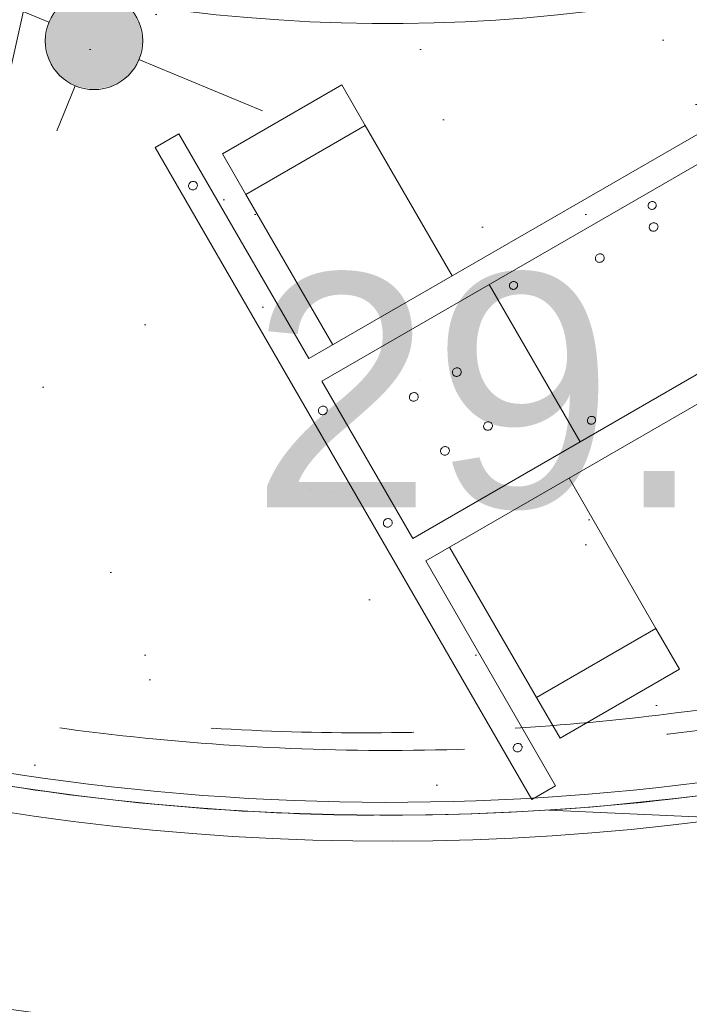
# Model space of a CAD drawing. Header units: millimetres. Extents: x -28656 to 67349, y -24410 to 39654.
# Tile 111 of 135: x 32529 to 33045, y 12647 to 13405. Entities that reach past the tile are written whole.
import ezdxf

# ---------------------------------------------------------------- set-up
doc = ezdxf.new("R2010")
doc.units = ezdxf.units.MM
doc.header["$MEASUREMENT"] = 0
doc.linetypes.add('B0701', pattern=[234.119993, 155.999994, -78.119999])
doc.linetypes.add('B0703', pattern=[468.700004, 312.5, -156.200004])
for name, color, linetype in [('New_43 Vloerafwerking', 7, 'Continuous'), ('New_43 Vloerafwerking Afdek-arcering', 7, 'Continuous'), ('New_82 Interieur', 7, 'Continuous'), ('New_84 Vaste inrichting', 7, 'Continuous'), ('New_84 Vaste inrichting 2D arcering', 7, 'Continuous'), ('New_84 Vaste inrichting Doorsnede-arcering', 7, 'Continuous'), ('New_Info losse inrichting', 7, 'Continuous')]:
    doc.layers.add(name, color=color, linetype=linetype)
doc.styles.add('GENERATED_STYLE_2', font='txt')
doc.dimstyles.new('GENERATED_STYLE__1', dxfattribs={"dimtxt": 179.999995, "dimasz": 142.5, "dimexe": 0.18, "dimexo": 0.0625, "dimgap": 0.09, "dimtad": 1, "dimdec": 0, "dimzin": 0, "dimdsep": 46, "dimtxsty": 'GENERATED_STYLE_2', "dimblk": 'ARROWHEAD_11', "dimblk1": 'ARROWHEAD_11', "dimblk2": 'ARROWHEAD_11', "dimcen": 0.09, "dimse1": 1, "dimse2": 1, "dimclrd": 1, "dimclre": 1, "dimclrt": 2, "dimadec": 1, "dimazin": 0, "dimtfac": 1, "dimtdec": 4, "dimtmove": 0, "dimatfit": 3, "dimfxl": 1, "dimtolj": 1, "dimtzin": 0, "dimarcsym": 0})

# ---------------------------------------------------------------- blocks, each defined once
blk = doc.blocks.new('Slab_2_1', base_point=(25896.48, 17144.84))
at = {"layer": 'New_43 Vloerafwerking Afdek-arcering', "linetype": 'Continuous', "lineweight": 0, "true_color": 0x000000}
h = blk.add_hatch(dxfattribs=at)
h.set_pattern_fill('910_Puntjes_B_0001', color=18, style=0, pattern_type=2)
h.set_pattern_definition([(45, (0, 400), (-127.2792, 127.2792), [0, -120, 0, -180]), (110, (400, 400), (169.1447, 61.5636), [0, -88, 0, -152])])
h.paths.add_polyline_path([(25896.48, 17144.84), (30574.23, 16193.15), (30808.08, 14866.91), (30896.64, 14364.66), (30932.22, 14370.93, 0.668179), (34377.55, 13607.12), (34377.65, 13607.05), (34612.83, 13942.92), (33897.01, 14444.33), (34190.52, 15885.2), (34199.02, 15926.96), (33470.31, 16377.03), (33580.53, 16918.98), (31954.14, 17249.86), (32153.59, 18230.18), (26357.51, 19410.87), (26028.46, 17793.54)])
at = {"layer": 'New_43 Vloerafwerking', "color": 1, "linetype": 'Continuous', "lineweight": 0, "flags": 128}
blk.add_lwpolyline([(25896.48, 17144.84), (30574.23, 16193.15), (30808.08, 14866.91), (30896.64, 14364.66), (30932.22, 14370.93, 0.668179), (34377.55, 13607.12), (34377.65, 13607.05), (34612.83, 13942.92), (33897.01, 14444.33), (34190.52, 15885.2), (34199.02, 15926.96), (33470.31, 16377.03), (33580.53, 16918.98), (31954.14, 17249.86), (32153.59, 18230.18), (26357.51, 19410.87), (26028.46, 17793.54)], format="xyb", close=True, dxfattribs=at)
blk = doc.blocks.new('Slab_3_1', base_point=(25896.48, 17144.84))
at = {"layer": 'New_84 Vaste inrichting', "color": 1, "linetype": 'Continuous', "lineweight": 0, "flags": 128}
blk.add_lwpolyline([(25896.48, 17144.84), (30574.23, 16193.15), (30808.08, 14866.91), (30843.66, 14873.18), (30932.22, 14370.93, 0.668179), (34377.55, 13607.12), (34377.65, 13607.05), (34612.83, 13942.92), (33897.01, 14444.33), (34190.52, 15885.2), (34199.02, 15926.96), (33470.31, 16377.03), (33580.53, 16918.98), (31952.52, 17241.9), (32153.59, 18230.18), (26357.51, 19410.87), (26028.46, 17793.54)], format="xyb", close=True, dxfattribs=at)
blk = doc.blocks.new('Wall_10_1', base_point=(30906.86, 13328.23))
at = {"layer": 'New_84 Vaste inrichting Doorsnede-arcering', "linetype": 'Continuous', "lineweight": 0, "true_color": 0x000000}
h = blk.add_hatch(dxfattribs=at)
h.set_pattern_fill('325_Houtachtig_plaatmate_E0', color=18, style=0, pattern_type=2)
h.set_pattern_definition([(180.3955, (0, 0), (-0.34513, 49.99881), [])])
h.paths.add_polyline_path([(30906.86, 13328.23, 0.516188), (34738.08, 13354.67), (34721.7, 13366.14, -0.516188), (30923.08, 13339.92)])
at = {"layer": 'New_84 Vaste inrichting', "color": 9, "linetype": 'Continuous', "lineweight": 0}
for radius in [2330, 2350]:
    blk.add_arc((32813.07, 14702.58), radius, 215.79099, 325, dxfattribs=at)
blk = doc.blocks.new('Wall_15_1', base_point=(31154.32, 13755.67))
at = {"layer": 'New_84 Vaste inrichting Doorsnede-arcering', "linetype": 'Continuous', "lineweight": 0, "true_color": 0x000000}
h = blk.add_hatch(dxfattribs=at)
h.set_pattern_fill('325_Houtachtig_plaatmate_E0', color=18, style=0, pattern_type=2)
h.set_pattern_definition([(357.36006, (0, 0), (2.302964, 49.946935), [])])
h.paths.add_polyline_path([(31136.95, 13745.75, 0.550209), (34394.04, 13595.58), (34377.65, 13607.05, -0.550209), (31154.32, 13755.67)])
at = {"layer": 'New_84 Vaste inrichting', "color": 9, "linetype": 'Continuous', "lineweight": 0}
for radius in [1910, 1930]:
    blk.add_arc((32813.07, 14702.58), radius, 209.72013, 325, dxfattribs=at)
blk = doc.blocks.new('Wall_19_1', base_point=(30923.08, 13339.92))
at = {"layer": 'New_84 Vaste inrichting', "color": 9, "linetype": 'Continuous', "lineweight": 0}
for radius, end in [(2310, 324.99639), (2330, 324.9964)]:
    blk.add_arc((32813.07, 14702.58), radius, 215.791, end, dxfattribs=at)
blk = doc.blocks.new('onderstel Hettich elektrisch verstelbaar_2')
at = {"layer": 'New_84 Vaste inrichting', "color": 1, "linetype": 'Continuous', "lineweight": 0}
for p, q in [((1700, 650), (1678.75, 650)), ((1678.75, 650), (1678.75, 450)), ((1700, 70), (1700, 650)), ((1657.5, 620), (1551.25, 620)), ((1551.25, 620), (1551.25, 583.8)), ((1657.5, 583.8), (1657.5, 620)), ((1685.92, 610), (1685.96, 610.51)), ((1685.96, 609.49), (1685.92, 610)), ((1685.96, 610.51), (1686.09, 611.01)), ((1686.09, 609), (1685.96, 609.49)), ((1686.09, 611.01), (1686.3, 611.48)), ((1686.3, 608.53), (1686.09, 609)), ((1686.3, 611.48), (1686.58, 611.91)), ((1686.58, 608.09), (1686.3, 608.53)), ((1686.58, 611.91), (1686.93, 612.3)), ((1686.93, 607.7), (1686.58, 608.09)), ((1686.93, 612.3), (1687.35, 612.63)), ((1687.35, 607.37), (1686.93, 607.7)), ((1687.35, 612.63), (1687.81, 612.9)), ((1687.81, 607.11), (1687.35, 607.37)), ((1687.81, 612.9), (1688.31, 613.09)), ((1688.31, 606.91), (1687.81, 607.11)), ((1688.31, 613.09), (1688.84, 613.21)), ((1688.84, 606.79), (1688.31, 606.91)), ((1688.84, 613.21), (1689.38, 613.25)), ((1689.38, 613.25), (1689.91, 613.21)), ((1689.91, 613.21), (1690.44, 613.09)), ((1690.44, 606.91), (1689.91, 606.79)), ((1690.44, 613.09), (1690.94, 612.9)), ((1690.94, 607.11), (1690.44, 606.91)), ((1690.94, 612.9), (1691.4, 612.63)), ((1691.4, 607.37), (1690.94, 607.11)), ((1691.4, 612.63), (1691.82, 612.3)), ((1691.82, 607.7), (1691.4, 607.37)), ((1691.82, 612.3), (1692.17, 611.91)), ((1692.17, 608.09), (1691.82, 607.7)), ((1692.17, 611.91), (1692.45, 611.48)), ((1692.45, 608.53), (1692.17, 608.09)), ((1692.45, 611.48), (1692.66, 611.01)), ((1692.66, 609), (1692.45, 608.53)), ((1692.66, 611.01), (1692.79, 610.51)), ((1692.79, 609.49), (1692.66, 609)), ((1692.79, 610.51), (1692.83, 610)), ((1692.83, 610), (1692.79, 609.49)), ((1689.38, 606.75), (1688.84, 606.79)), ((1689.91, 606.79), (1689.38, 606.75)), ((1657.5, 583.8), (1551.25, 583.8)), ((1551.25, 583.8), (1551.25, 450)), ((1657.5, 450), (1657.5, 583.8)), ((1678.75, 450), (1120.94, 450)), ((1120.94, 430), (1678.75, 430)), ((1530, 290), (1530, 430)), ((1678.75, 430), (1678.75, 290)), ((1387.62, 420), (1387.66, 420.47)), ((1387.66, 419.53), (1387.62, 420)), ((1387.66, 420.47), (1387.78, 420.93)), ((1387.78, 419.07), (1387.66, 419.53)), ((1387.78, 420.93), (1387.97, 421.36)), ((1387.97, 418.64), (1387.78, 419.07)), ((1387.97, 421.36), (1388.23, 421.76)), ((1388.23, 418.24), (1387.97, 418.64)), ((1388.23, 421.76), (1388.56, 422.12)), ((1388.56, 417.88), (1388.23, 418.24)), ((1388.56, 422.12), (1388.94, 422.43)), ((1388.94, 417.57), (1388.56, 417.88)), ((1388.94, 422.43), (1389.37, 422.67)), ((1389.37, 417.33), (1388.94, 417.57)), ((1389.37, 422.67), (1389.83, 422.85)), ((1389.83, 417.15), (1389.37, 417.33)), ((1389.83, 422.85), (1390.31, 422.96)), ((1390.31, 422.96), (1390.81, 423)), ((1390.81, 423), (1391.31, 422.96)), ((1391.31, 422.96), (1391.8, 422.85)), ((1391.8, 422.85), (1392.26, 422.67)), ((1392.26, 417.33), (1391.8, 417.15)), ((1392.26, 422.67), (1392.69, 422.43)), ((1392.69, 417.57), (1392.26, 417.33)), ((1392.69, 422.43), (1393.07, 422.12)), ((1393.07, 417.88), (1392.69, 417.57)), ((1393.07, 422.12), (1393.39, 421.76)), ((1393.39, 418.24), (1393.07, 417.88)), ((1393.39, 421.76), (1393.65, 421.36)), ((1393.65, 418.64), (1393.39, 418.24)), ((1393.65, 421.36), (1393.84, 420.93)), ((1393.84, 419.07), (1393.65, 418.64)), ((1393.84, 420.93), (1393.96, 420.47)), ((1393.96, 419.53), (1393.84, 419.07)), ((1393.96, 420.47), (1394, 420)), ((1394, 420), (1393.96, 419.53)), ((1510.88, 420), (1510.91, 420.47)), ((1510.91, 419.53), (1510.88, 420)), ((1510.91, 420.47), (1511.03, 420.93)), ((1511.03, 419.07), (1510.91, 419.53)), ((1511.03, 420.93), (1511.22, 421.36)), ((1511.22, 418.64), (1511.03, 419.07)), ((1511.22, 421.36), (1511.48, 421.76)), ((1511.48, 418.24), (1511.22, 418.64)), ((1511.48, 421.76), (1511.81, 422.12)), ((1511.81, 417.88), (1511.48, 418.24)), ((1511.81, 422.12), (1512.19, 422.43)), ((1512.19, 417.57), (1511.81, 417.88)), ((1512.19, 422.43), (1512.62, 422.67)), ((1512.62, 417.33), (1512.19, 417.57)), ((1512.62, 422.67), (1513.08, 422.85)), ((1513.08, 417.15), (1512.62, 417.33)), ((1513.08, 422.85), (1513.56, 422.96)), ((1513.56, 422.96), (1514.06, 423)), ((1514.06, 423), (1514.56, 422.96)), ((1514.56, 422.96), (1515.05, 422.85)), ((1515.05, 422.85), (1515.51, 422.67)), ((1515.51, 417.33), (1515.05, 417.15)), ((1515.51, 422.67), (1515.94, 422.43)), ((1515.94, 417.57), (1515.51, 417.33)), ((1515.94, 422.43), (1516.32, 422.12)), ((1516.32, 417.88), (1515.94, 417.57)), ((1516.32, 422.12), (1516.64, 421.76)), ((1516.64, 418.24), (1516.32, 417.88)), ((1516.64, 421.76), (1516.9, 421.36)), ((1516.9, 418.64), (1516.64, 418.24)), ((1516.9, 421.36), (1517.09, 420.93)), ((1517.09, 419.07), (1516.9, 418.64)), ((1517.09, 420.93), (1517.21, 420.47)), ((1517.21, 419.53), (1517.09, 419.07)), ((1517.21, 420.47), (1517.25, 420)), ((1517.25, 420), (1517.21, 419.53)), ((1390.31, 417.04), (1389.83, 417.15)), ((1390.81, 417), (1390.31, 417.04)), ((1391.31, 417.04), (1390.81, 417)), ((1391.8, 417.15), (1391.31, 417.04)), ((1513.56, 417.04), (1513.08, 417.15)), ((1514.06, 417), (1513.56, 417.04)), ((1514.56, 417.04), (1514.06, 417)), ((1515.05, 417.15), (1514.56, 417.04)), ((1685.92, 410), (1685.96, 410.51)), ((1685.96, 409.49), (1685.92, 410)), ((1685.96, 410.51), (1686.09, 411.01)), ((1686.09, 411.01), (1686.3, 411.48)), ((1686.3, 411.48), (1686.58, 411.91)), ((1686.58, 411.91), (1686.93, 412.3)), ((1686.93, 412.3), (1687.35, 412.63)), ((1687.35, 412.63), (1687.81, 412.9)), ((1687.81, 412.9), (1688.31, 413.09)), ((1688.31, 413.09), (1688.84, 413.21)), ((1688.84, 413.21), (1689.38, 413.25)), ((1689.38, 413.25), (1689.91, 413.21)), ((1689.91, 413.21), (1690.44, 413.09)), ((1690.44, 413.09), (1690.94, 412.9)), ((1690.94, 412.9), (1691.4, 412.63)), ((1691.4, 412.63), (1691.82, 412.3)), ((1691.82, 412.3), (1692.17, 411.91)), ((1692.17, 411.91), (1692.45, 411.48)), ((1692.45, 411.48), (1692.66, 411.01)), ((1692.66, 411.01), (1692.79, 410.51)), ((1692.79, 410.51), (1692.83, 410)), ((1692.83, 410), (1692.79, 409.49)), ((1394.69, 405), (1394.73, 405.51)), ((1394.73, 404.49), (1394.69, 405)), ((1394.73, 405.51), (1394.86, 406.01)), ((1394.86, 404), (1394.73, 404.49)), ((1394.86, 406.01), (1395.07, 406.48)), ((1395.07, 403.53), (1394.86, 404)), ((1395.07, 406.48), (1395.35, 406.91)), ((1395.35, 403.09), (1395.07, 403.53)), ((1395.35, 406.91), (1395.7, 407.3)), ((1395.7, 402.7), (1395.35, 403.09)), ((1395.7, 407.3), (1396.11, 407.63)), ((1396.11, 402.37), (1395.7, 402.7)), ((1396.11, 407.63), (1396.58, 407.9)), ((1396.58, 402.11), (1396.11, 402.37)), ((1396.58, 407.9), (1397.08, 408.09)), ((1397.08, 401.91), (1396.58, 402.11)), ((1397.08, 408.09), (1397.6, 408.21)), ((1397.6, 408.21), (1398.14, 408.25)), ((1398.14, 408.25), (1398.68, 408.21)), ((1398.68, 408.21), (1399.21, 408.09)), ((1399.21, 408.09), (1399.71, 407.9)), ((1399.71, 402.11), (1399.21, 401.91)), ((1399.71, 407.9), (1400.17, 407.63)), ((1400.17, 402.37), (1399.71, 402.11)), ((1400.17, 407.63), (1400.59, 407.3)), ((1400.59, 402.7), (1400.17, 402.37)), ((1400.59, 407.3), (1400.94, 406.91)), ((1400.94, 403.09), (1400.59, 402.7)), ((1400.94, 406.91), (1401.22, 406.48)), ((1401.22, 403.53), (1400.94, 403.09)), ((1401.22, 406.48), (1401.43, 406.01)), ((1401.43, 404), (1401.22, 403.53)), ((1401.43, 406.01), (1401.55, 405.51)), ((1401.55, 404.49), (1401.43, 404)), ((1401.55, 405.51), (1401.6, 405)), ((1401.6, 405), (1401.55, 404.49)), ((1442.5, 405), (1442.55, 405.51)), ((1442.55, 404.49), (1442.5, 405)), ((1442.55, 405.51), (1442.67, 406.01)), ((1442.67, 404), (1442.55, 404.49)), ((1442.67, 406.01), (1442.88, 406.48)), ((1442.88, 403.53), (1442.67, 404)), ((1442.88, 406.48), (1443.16, 406.91)), ((1443.16, 403.09), (1442.88, 403.53)), ((1443.16, 406.91), (1443.51, 407.3)), ((1443.51, 402.7), (1443.16, 403.09)), ((1443.51, 407.3), (1443.93, 407.63)), ((1443.93, 402.37), (1443.51, 402.7)), ((1443.93, 407.63), (1444.39, 407.9)), ((1444.39, 402.11), (1443.93, 402.37)), ((1444.39, 407.9), (1444.89, 408.09)), ((1444.89, 401.91), (1444.39, 402.11)), ((1444.89, 408.09), (1445.42, 408.21)), ((1445.42, 408.21), (1445.96, 408.25)), ((1445.96, 408.25), (1446.5, 408.21)), ((1446.5, 408.21), (1447.02, 408.09)), ((1447.02, 408.09), (1447.52, 407.9)), ((1447.52, 402.11), (1447.02, 401.91)), ((1447.52, 407.9), (1447.99, 407.63)), ((1447.99, 402.37), (1447.52, 402.11)), ((1447.99, 407.63), (1448.4, 407.3)), ((1448.4, 402.7), (1447.99, 402.37)), ((1448.4, 407.3), (1448.75, 406.91)), ((1448.75, 403.09), (1448.4, 402.7)), ((1448.75, 406.91), (1449.03, 406.48)), ((1449.03, 403.53), (1448.75, 403.09)), ((1449.03, 406.48), (1449.24, 406.01)), ((1449.24, 404), (1449.03, 403.53)), ((1449.24, 406.01), (1449.37, 405.51)), ((1449.37, 404.49), (1449.24, 404)), ((1449.37, 405.51), (1449.41, 405)), ((1449.41, 405), (1449.37, 404.49)), ((1686.09, 409), (1685.96, 409.49)), ((1686.3, 408.53), (1686.09, 409)), ((1686.58, 408.09), (1686.3, 408.53)), ((1686.93, 407.7), (1686.58, 408.09)), ((1687.35, 407.37), (1686.93, 407.7)), ((1687.81, 407.11), (1687.35, 407.37)), ((1688.31, 406.91), (1687.81, 407.11)), ((1688.84, 406.79), (1688.31, 406.91)), ((1689.38, 406.75), (1688.84, 406.79)), ((1689.91, 406.79), (1689.38, 406.75)), ((1690.44, 406.91), (1689.91, 406.79)), ((1690.94, 407.11), (1690.44, 406.91)), ((1691.4, 407.37), (1690.94, 407.11)), ((1691.82, 407.7), (1691.4, 407.37)), ((1692.17, 408.09), (1691.82, 407.7)), ((1692.45, 408.53), (1692.17, 408.09)), ((1692.66, 409), (1692.45, 408.53)), ((1692.79, 409.49), (1692.66, 409)), ((1397.6, 401.79), (1397.08, 401.91)), ((1398.14, 401.75), (1397.6, 401.79)), ((1398.68, 401.79), (1398.14, 401.75)), ((1399.21, 401.91), (1398.68, 401.79)), ((1445.42, 401.79), (1444.89, 401.91)), ((1445.96, 401.75), (1445.42, 401.79)), ((1446.5, 401.79), (1445.96, 401.75)), ((1447.02, 401.91), (1446.5, 401.79)), ((1583.22, 386.63), (1583.68, 386.9)), ((1583.68, 386.9), (1584.18, 387.09)), ((1584.18, 387.09), (1584.71, 387.21)), ((1584.71, 387.21), (1585.25, 387.25)), ((1585.25, 387.25), (1585.79, 387.21)), ((1585.79, 387.21), (1586.32, 387.09)), ((1586.32, 387.09), (1586.82, 386.9)), ((1586.82, 386.9), (1587.28, 386.63)), ((1621.47, 386.63), (1621.93, 386.9)), ((1621.93, 386.9), (1622.43, 387.09)), ((1622.43, 387.09), (1622.96, 387.21)), ((1622.96, 387.21), (1623.5, 387.25)), ((1623.5, 387.25), (1624.04, 387.21)), ((1624.04, 387.21), (1624.57, 387.09)), ((1624.57, 387.09), (1625.07, 386.9)), ((1625.07, 386.9), (1625.53, 386.63)), ((1581.8, 384), (1581.84, 384.51)), ((1581.84, 383.49), (1581.8, 384)), ((1581.84, 384.51), (1581.97, 385.01)), ((1581.97, 383), (1581.84, 383.49)), ((1581.97, 385.01), (1582.17, 385.48)), ((1582.17, 382.53), (1581.97, 383)), ((1582.17, 385.48), (1582.46, 385.91)), ((1582.46, 382.09), (1582.17, 382.53)), ((1582.46, 385.91), (1582.81, 386.3)), ((1582.81, 381.7), (1582.46, 382.09)), ((1582.81, 386.3), (1583.22, 386.63)), ((1583.22, 381.37), (1582.81, 381.7)), ((1583.68, 381.11), (1583.22, 381.37)), ((1584.18, 380.91), (1583.68, 381.11)), ((1584.71, 380.79), (1584.18, 380.91)), ((1585.25, 380.75), (1584.71, 380.79)), ((1585.79, 380.79), (1585.25, 380.75)), ((1586.32, 380.91), (1585.79, 380.79)), ((1586.82, 381.11), (1586.32, 380.91)), ((1587.28, 381.37), (1586.82, 381.11)), ((1587.28, 386.63), (1587.69, 386.3)), ((1587.69, 381.7), (1587.28, 381.37)), ((1587.69, 386.3), (1588.04, 385.91)), ((1588.04, 382.09), (1587.69, 381.7)), ((1588.04, 385.91), (1588.33, 385.48)), ((1588.33, 382.53), (1588.04, 382.09)), ((1588.33, 385.48), (1588.53, 385.01)), ((1588.53, 383), (1588.33, 382.53)), ((1588.53, 385.01), (1588.66, 384.51)), ((1588.66, 383.49), (1588.53, 383)), ((1588.66, 384.51), (1588.7, 384)), ((1588.7, 384), (1588.66, 383.49)), ((1620.05, 384), (1620.09, 384.51)), ((1620.09, 383.49), (1620.05, 384)), ((1620.09, 384.51), (1620.22, 385.01)), ((1620.22, 383), (1620.09, 383.49)), ((1620.22, 385.01), (1620.42, 385.48)), ((1620.42, 382.53), (1620.22, 383)), ((1620.42, 385.48), (1620.71, 385.91)), ((1620.71, 382.09), (1620.42, 382.53)), ((1620.71, 385.91), (1621.06, 386.3)), ((1621.06, 381.7), (1620.71, 382.09)), ((1621.06, 386.3), (1621.47, 386.63)), ((1621.47, 381.37), (1621.06, 381.7)), ((1621.93, 381.11), (1621.47, 381.37)), ((1622.43, 380.91), (1621.93, 381.11)), ((1622.96, 380.79), (1622.43, 380.91)), ((1623.5, 380.75), (1622.96, 380.79)), ((1624.04, 380.79), (1623.5, 380.75)), ((1624.57, 380.91), (1624.04, 380.79)), ((1625.07, 381.11), (1624.57, 380.91)), ((1625.53, 381.37), (1625.07, 381.11)), ((1625.53, 386.63), (1625.94, 386.3)), ((1625.94, 381.7), (1625.53, 381.37)), ((1625.94, 386.3), (1626.29, 385.91)), ((1626.29, 382.09), (1625.94, 381.7)), ((1626.29, 385.91), (1626.58, 385.48)), ((1626.58, 382.53), (1626.29, 382.09)), ((1626.58, 385.48), (1626.78, 385.01)), ((1626.78, 383), (1626.58, 382.53)), ((1626.78, 385.01), (1626.91, 384.51)), ((1626.91, 383.49), (1626.78, 383)), ((1626.91, 384.51), (1626.95, 384)), ((1626.95, 384), (1626.91, 383.49)), ((1581.8, 336), (1581.84, 336.51)), ((1581.84, 335.49), (1581.8, 336)), ((1581.84, 336.51), (1581.97, 337.01)), ((1581.97, 335), (1581.84, 335.49)), ((1581.97, 337.01), (1582.17, 337.48)), ((1582.17, 334.53), (1581.97, 335)), ((1582.17, 337.48), (1582.46, 337.91)), ((1582.46, 334.09), (1582.17, 334.53)), ((1582.46, 337.91), (1582.81, 338.3)), ((1582.81, 333.7), (1582.46, 334.09)), ((1582.81, 338.3), (1583.22, 338.63)), ((1583.22, 338.63), (1583.68, 338.9)), ((1583.68, 338.9), (1584.18, 339.09)), ((1584.18, 339.09), (1584.71, 339.21)), ((1584.71, 339.21), (1585.25, 339.25)), ((1585.25, 339.25), (1585.79, 339.21)), ((1585.79, 339.21), (1586.32, 339.09)), ((1586.32, 339.09), (1586.82, 338.9)), ((1586.82, 338.9), (1587.28, 338.63)), ((1587.28, 338.63), (1587.69, 338.3)), ((1587.69, 338.3), (1588.04, 337.91)), ((1588.04, 334.09), (1587.69, 333.7)), ((1588.04, 337.91), (1588.33, 337.48)), ((1588.33, 334.53), (1588.04, 334.09)), ((1588.33, 337.48), (1588.53, 337.01)), ((1588.53, 335), (1588.33, 334.53)), ((1588.53, 337.01), (1588.66, 336.51)), ((1588.66, 335.49), (1588.53, 335)), ((1588.66, 336.51), (1588.7, 336)), ((1588.7, 336), (1588.66, 335.49)), ((1620.05, 336), (1620.09, 336.51)), ((1620.09, 335.49), (1620.05, 336)), ((1620.09, 336.51), (1620.22, 337.01)), ((1620.22, 335), (1620.09, 335.49)), ((1620.22, 337.01), (1620.42, 337.48)), ((1620.42, 334.53), (1620.22, 335)), ((1620.42, 337.48), (1620.71, 337.91)), ((1620.71, 334.09), (1620.42, 334.53)), ((1620.71, 337.91), (1621.06, 338.3)), ((1621.06, 333.7), (1620.71, 334.09)), ((1621.06, 338.3), (1621.47, 338.63)), ((1621.47, 338.63), (1621.93, 338.9)), ((1621.93, 338.9), (1622.43, 339.09)), ((1622.43, 339.09), (1622.96, 339.21)), ((1622.96, 339.21), (1623.5, 339.25)), ((1623.5, 339.25), (1624.04, 339.21)), ((1624.04, 339.21), (1624.57, 339.09)), ((1624.57, 339.09), (1625.07, 338.9)), ((1625.07, 338.9), (1625.53, 338.63)), ((1625.53, 338.63), (1625.94, 338.3)), ((1625.94, 338.3), (1626.29, 337.91)), ((1626.29, 334.09), (1625.94, 333.7)), ((1626.29, 337.91), (1626.58, 337.48)), ((1626.58, 334.53), (1626.29, 334.09)), ((1626.58, 337.48), (1626.78, 337.01)), ((1626.78, 335), (1626.58, 334.53)), ((1626.78, 337.01), (1626.91, 336.51)), ((1626.91, 335.49), (1626.78, 335)), ((1626.91, 336.51), (1626.95, 336)), ((1626.95, 336), (1626.91, 335.49)), ((1583.22, 333.37), (1582.81, 333.7)), ((1583.68, 333.11), (1583.22, 333.37)), ((1584.18, 332.91), (1583.68, 333.11)), ((1584.71, 332.79), (1584.18, 332.91)), ((1585.25, 332.75), (1584.71, 332.79)), ((1585.79, 332.79), (1585.25, 332.75)), ((1586.32, 332.91), (1585.79, 332.79)), ((1586.82, 333.11), (1586.32, 332.91)), ((1587.28, 333.37), (1586.82, 333.11)), ((1587.69, 333.7), (1587.28, 333.37)), ((1621.47, 333.37), (1621.06, 333.7)), ((1621.93, 333.11), (1621.47, 333.37)), ((1622.43, 332.91), (1621.93, 333.11)), ((1622.96, 332.79), (1622.43, 332.91)), ((1623.5, 332.75), (1622.96, 332.79)), ((1624.04, 332.79), (1623.5, 332.75)), ((1624.57, 332.91), (1624.04, 332.79)), ((1625.07, 333.11), (1624.57, 332.91)), ((1625.53, 333.37), (1625.07, 333.11)), ((1625.94, 333.7), (1625.53, 333.37)), ((1686.09, 311.01), (1686.3, 311.48)), ((1686.3, 311.48), (1686.58, 311.91)), ((1686.58, 311.91), (1686.93, 312.3)), ((1686.93, 312.3), (1687.35, 312.63)), ((1687.35, 312.63), (1687.81, 312.9)), ((1687.81, 312.9), (1688.31, 313.09)), ((1688.31, 313.09), (1688.84, 313.21)), ((1688.84, 313.21), (1689.38, 313.25)), ((1689.38, 313.25), (1689.91, 313.21)), ((1689.91, 313.21), (1690.44, 313.09)), ((1690.44, 313.09), (1690.94, 312.9)), ((1690.94, 312.9), (1691.4, 312.63)), ((1691.4, 312.63), (1691.82, 312.3)), ((1691.82, 312.3), (1692.17, 311.91)), ((1692.17, 311.91), (1692.45, 311.48)), ((1692.45, 311.48), (1692.66, 311.01)), ((1685.92, 310), (1685.96, 310.51)), ((1685.96, 309.49), (1685.92, 310)), ((1685.96, 310.51), (1686.09, 311.01)), ((1686.09, 309), (1685.96, 309.49)), ((1686.3, 308.53), (1686.09, 309)), ((1686.58, 308.09), (1686.3, 308.53)), ((1686.93, 307.7), (1686.58, 308.09)), ((1687.35, 307.37), (1686.93, 307.7)), ((1687.81, 307.11), (1687.35, 307.37)), ((1688.31, 306.91), (1687.81, 307.11)), ((1688.84, 306.79), (1688.31, 306.91)), ((1689.38, 306.75), (1688.84, 306.79)), ((1689.91, 306.79), (1689.38, 306.75)), ((1690.44, 306.91), (1689.91, 306.79)), ((1690.94, 307.11), (1690.44, 306.91)), ((1691.4, 307.37), (1690.94, 307.11)), ((1691.82, 307.7), (1691.4, 307.37)), ((1692.17, 308.09), (1691.82, 307.7)), ((1692.45, 308.53), (1692.17, 308.09)), ((1692.66, 309), (1692.45, 308.53)), ((1692.66, 311.01), (1692.79, 310.51)), ((1692.79, 309.49), (1692.66, 309)), ((1692.79, 310.51), (1692.83, 310)), ((1692.83, 310), (1692.79, 309.49)), ((1510.88, 300), (1510.91, 300.47)), ((1510.91, 299.53), (1510.88, 300)), ((1510.91, 300.47), (1511.03, 300.93)), ((1511.03, 299.07), (1510.91, 299.53)), ((1511.03, 300.93), (1511.22, 301.36)), ((1511.22, 298.64), (1511.03, 299.07)), ((1511.22, 301.36), (1511.48, 301.76)), ((1511.48, 298.24), (1511.22, 298.64)), ((1511.48, 301.76), (1511.81, 302.12)), ((1511.81, 297.88), (1511.48, 298.24)), ((1511.81, 302.12), (1512.19, 302.43)), ((1512.19, 297.57), (1511.81, 297.88)), ((1512.19, 302.43), (1512.62, 302.67)), ((1512.62, 297.33), (1512.19, 297.57)), ((1512.62, 302.67), (1513.08, 302.85)), ((1513.08, 297.15), (1512.62, 297.33)), ((1513.08, 302.85), (1513.56, 302.96)), ((1513.56, 297.04), (1513.08, 297.15)), ((1513.56, 302.96), (1514.06, 303)), ((1514.06, 297), (1513.56, 297.04)), ((1514.06, 303), (1514.56, 302.96)), ((1514.56, 297.04), (1514.06, 297)), ((1514.56, 302.96), (1515.05, 302.85)), ((1515.05, 297.15), (1514.56, 297.04)), ((1515.05, 302.85), (1515.51, 302.67)), ((1515.51, 297.33), (1515.05, 297.15)), ((1515.51, 302.67), (1515.94, 302.43)), ((1515.94, 297.57), (1515.51, 297.33)), ((1515.94, 302.43), (1516.32, 302.12)), ((1516.32, 297.88), (1515.94, 297.57)), ((1516.32, 302.12), (1516.64, 301.76)), ((1516.64, 298.24), (1516.32, 297.88)), ((1516.64, 301.76), (1516.9, 301.36)), ((1516.9, 298.64), (1516.64, 298.24)), ((1516.9, 301.36), (1517.09, 300.93)), ((1517.09, 299.07), (1516.9, 298.64)), ((1517.09, 300.93), (1517.21, 300.47)), ((1517.21, 299.53), (1517.09, 299.07)), ((1517.21, 300.47), (1517.25, 300)), ((1517.25, 300), (1517.21, 299.53)), ((1678.75, 290), (1120.94, 290)), ((1120.94, 270), (1678.75, 270)), ((1551.25, 270), (1551.25, 136.19)), ((1657.5, 136.19), (1657.5, 270)), ((1678.75, 270), (1678.75, 70)), ((1551.25, 136.19), (1657.5, 136.19)), ((1551.25, 136.19), (1551.25, 100)), ((1657.5, 100), (1657.5, 136.19)), ((1685.92, 110), (1685.96, 110.51)), ((1685.96, 109.49), (1685.92, 110)), ((1685.96, 110.51), (1686.09, 111.01)), ((1686.09, 109), (1685.96, 109.49)), ((1686.09, 111.01), (1686.3, 111.48)), ((1686.3, 108.53), (1686.09, 109)), ((1686.3, 111.48), (1686.58, 111.91)), ((1686.58, 108.09), (1686.3, 108.53)), ((1686.58, 111.91), (1686.93, 112.3)), ((1686.93, 107.7), (1686.58, 108.09)), ((1686.93, 112.3), (1687.35, 112.63)), ((1687.35, 107.37), (1686.93, 107.7)), ((1687.35, 112.63), (1687.81, 112.9)), ((1687.81, 107.11), (1687.35, 107.37)), ((1687.81, 112.9), (1688.31, 113.09)), ((1688.31, 106.91), (1687.81, 107.11)), ((1688.31, 113.09), (1688.84, 113.21)), ((1688.84, 106.79), (1688.31, 106.91)), ((1688.84, 113.21), (1689.38, 113.25)), ((1689.38, 106.75), (1688.84, 106.79)), ((1689.38, 113.25), (1689.91, 113.21)), ((1689.91, 106.79), (1689.38, 106.75)), ((1689.91, 113.21), (1690.44, 113.09)), ((1690.44, 106.91), (1689.91, 106.79)), ((1690.44, 113.09), (1690.94, 112.9)), ((1690.94, 107.11), (1690.44, 106.91)), ((1690.94, 112.9), (1691.4, 112.63)), ((1691.4, 107.37), (1690.94, 107.11)), ((1691.4, 112.63), (1691.82, 112.3)), ((1691.82, 107.7), (1691.4, 107.37)), ((1691.82, 112.3), (1692.17, 111.91)), ((1692.17, 108.09), (1691.82, 107.7)), ((1692.17, 111.91), (1692.45, 111.48)), ((1692.45, 108.53), (1692.17, 108.09)), ((1692.45, 111.48), (1692.66, 111.01)), ((1692.66, 109), (1692.45, 108.53)), ((1692.66, 111.01), (1692.79, 110.51)), ((1692.79, 109.49), (1692.66, 109)), ((1692.79, 110.51), (1692.83, 110)), ((1692.83, 110), (1692.79, 109.49)), ((1551.25, 100), (1657.5, 100)), ((1678.75, 70), (1700, 70))]:
    blk.add_line(p, q, dxfattribs=at)
blk = doc.blocks.new('Slab_15_1', base_point=(32536.59, 13432.32))
at = {"layer": 'New_84 Vaste inrichting', "color": 1, "linetype": 'Continuous', "lineweight": 0, "flags": 128}
blk.add_lwpolyline([(32536.59, 13432.32, 0.302297), (33877.97, 13956.93), (34107.4, 14284.59), (34598.89, 13940.44), (34369.46, 13612.78, -0.302628), (32406.72, 12846.54)], format="xyb", close=True, dxfattribs=at)
blk = doc.blocks.new('Slab_18_1', base_point=(30906.86, 13328.23))
at = {"layer": 'New_84 Vaste inrichting', "color": 1, "linetype": 'Continuous', "lineweight": 0, "flags": 128}
blk.add_lwpolyline([(30906.86, 13328.23, -0.295222), (30904.11, 13382.47), (31119.63, 13755.75, -0.57898), (31154.32, 13755.67, 0.550209), (34377.65, 13607.05), (34633.48, 13972.41), (34952.94, 13748.69, -0.414199), (34965.22, 13679.06), (34738.08, 13354.67, -0.516188)], format="xyb", close=True, dxfattribs=at)
blk = doc.blocks.new('Slab_19_1', base_point=(30855.45, 13349.02))
at = {"layer": 'New_84 Vaste inrichting', "color": 1, "linetype": 'Continuous', "lineweight": 0, "flags": 128}
blk.add_lwpolyline([(30855.45, 13349.02, -0.295286), (30854.45, 13381.59), (31017.87, 13652.03, 0.332272), (33311.22, 12683.11), (33375.84, 12421.15, -0.417958), (33353.53, 12384.75, -0.307946)], format="xyb", close=True, dxfattribs=at)
blk = doc.blocks.new('Beam_4_1', base_point=(30932.09, 14370.91))
at = {"layer": 'New_84 Vaste inrichting', "color": 9, "linetype": 'B0703', "lineweight": 0}
for radius in [1860, 1910]:
    blk.add_arc((32813.07, 14702.58), radius, 190, 325, dxfattribs=at)
blk = doc.blocks.new('*D301')
at = {"layer": 'New_84 Vaste inrichting 2D arcering', "linetype": 'Continuous', "lineweight": 0}
for points in [[(32970.58, 14405.17), (32973.43, 14390.82), (32981.56, 14378.65), (32993.73, 14370.52), (33008.08, 14367.67), (33022.43, 14370.52), (33034.6, 14378.65), (33042.72, 14390.82), (33045.58, 14405.17), (33042.72, 14419.52), (33034.6, 14431.69), (33022.43, 14439.82), (33008.08, 14442.67), (32993.73, 14439.82), (32981.56, 14431.69), (32973.43, 14419.52)], [(32549.13, 13389.11), (32551.99, 13374.76), (32560.11, 13362.59), (32572.28, 13354.46), (32586.63, 13351.61), (32600.98, 13354.46), (32613.15, 13362.59), (32621.28, 13374.76), (32624.13, 13389.11), (32621.28, 13403.46), (32613.15, 13415.62), (32600.98, 13423.75), (32586.63, 13426.61), (32572.28, 13423.75), (32560.11, 13415.62), (32551.99, 13403.46)]]:
    blk.add_hatch(color=1, dxfattribs=at).paths.add_polyline_path(points)
at = {"layer": 'New_84 Vaste inrichting', "color": 1, "linetype": 'Continuous', "lineweight": 0}
for p, q in [((33022.45, 14439.81), (33036.81, 14474.45)), ((32973.44, 14419.54), (32878.18, 14459.05)), ((33137.97, 14351.29), (33042.72, 14390.8)), ((32601, 13423.75), (32993.71, 14370.53)), ((32551.99, 13403.48), (32456.74, 13442.99)), ((32716.53, 13335.23), (32621.27, 13374.74)), ((32557.9, 13319.83), (32572.26, 13354.47))]:
    blk.add_line(p, q, dxfattribs=at)
for centre in [(33008.08, 14405.17), (32586.63, 13389.11)]:
    blk.add_circle(centre, 37.5, dxfattribs=at)
at = {"layer": 'New_84 Vaste inrichting', "color": 2, "lineweight": 0, "insert": (32662.9, 13666.95), "char_height": 180, "attachment_point": 7, "rotation": 67.47202, "style": 'GENERATED_STYLE_2'}
blk.add_mtext('\\A1;{\\pql;\\fArial|b0|i0|c0|p38;1100}', dxfattribs=at)
blk = doc.blocks.new('ARROWHEAD_11')
at = {"color": 0, "linetype": 'Continuous', "lineweight": 0}
blk.add_line((0, 0), (-1, 0), dxfattribs=at)
at = {"color": 0, "linetype": 'Continuous', "lineweight": 0, "const_width": 0.25, "flags": 128}
blk.add_lwpolyline([(-0.125, 0, 1), (0.125, 0, 1)], format="xyb", close=True, dxfattribs=at)

msp = doc.modelspace()

# ---------------------------------------------------------------- linework, layer by layer
at = {"layer": 'New_82 Interieur', "color": 4, "linetype": 'B0701', "lineweight": 0}
msp.add_arc((32793.59, 14756.06), 1900, 266.47979, 325.01612, dxfattribs=at)

# ---------------------------------------------------------------- block references
at = {"layer": 'New_43 Vloerafwerking', "color": 1, "linetype": 'Continuous', "lineweight": 0}
msp.add_blockref('Slab_2_1', (25896.48, 17144.84), dxfattribs=at)
at = {"layer": 'New_84 Vaste inrichting', "color": 1, "linetype": 'Continuous', "lineweight": 0}
for name, p in [('Slab_3_1', (25896.48, 17144.84)), ('Slab_15_1', (32536.59, 13432.32)), ('Slab_18_1', (30906.86, 13328.23)), ('Slab_19_1', (30855.45, 13349.02))]:
    msp.add_blockref(name, p, dxfattribs=at)
at = {"layer": 'New_84 Vaste inrichting', "color": 9, "lineweight": 0}
for name, p in [('Beam_4_1', (30932.09, 14370.91)), ('Wall_15_1', (31154.32, 13755.67)), ('Wall_19_1', (30923.08, 13339.92)), ('Wall_10_1', (30906.86, 13328.23))]:
    msp.add_blockref(name, p, dxfattribs=at)
at = {"layer": 'New_84 Vaste inrichting', "color": 1, "linetype": 'Continuous', "lineweight": 0, "xscale": -1, "zscale": 1000, "rotation": 30.00473294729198}
msp.add_blockref('onderstel Hettich elektrisch verstelbaar_2', (34430.89, 13594.17), dxfattribs=at)

# ---------------------------------------------------------------- texts
at = {"layer": 'New_Info losse inrichting', "color": 2, "linetype": 'Continuous', "lineweight": 0, "insert": (32707.22, 13027.31), "char_height": 180, "attachment_point": 7, "style": 'GENERATED_STYLE_2'}
msp.add_mtext('\\A1;{\\pql;\\fArial|b0|i0|c0|p38;29.}', dxfattribs=at)

# ---------------------------------------------------------------- dimensions: what is measured, and where the dimension line sits
at = {"layer": 'New_84 Vaste inrichting', "color": 1, "linetype": 'Continuous', "lineweight": 0}
dim = msp.add_linear_dim(base=(33008.08, 14405.17), p1=(32315.09, 13501.74), p2=(32736.54, 14517.8), angle=67.47202, dimstyle='GENERATED_STYLE__1', dxfattribs=at)
dim.commit()
dim.dimension.update_dxf_attribs({"geometry": '*D301', "text_midpoint": (32684.92, 13954.94), "dimtype": 160, "text_rotation": 67.47202})

doc.saveas('drawing.dxf')
